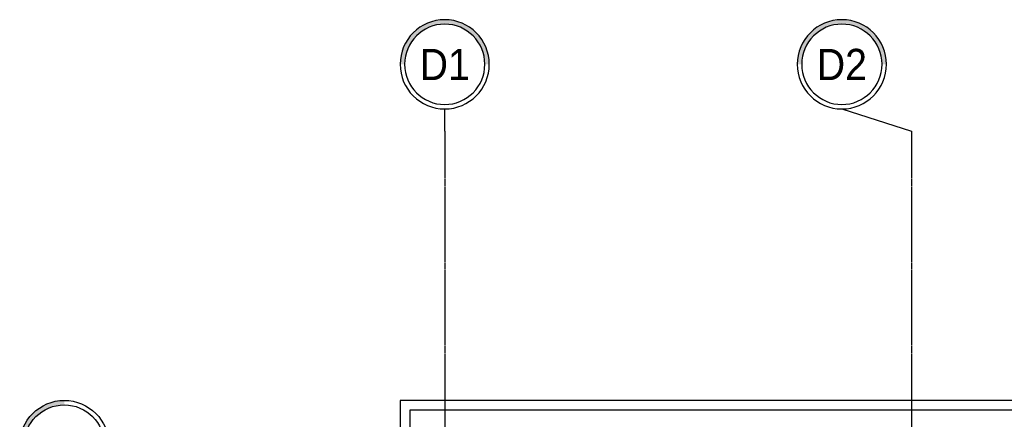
# Model space of a CAD drawing. Extents: x -7228 to 74941, y -112898 to 85621.
# Tile 3 of 256: x 50629 to 51335, y -107855 to -107568. Entities that reach past the tile are written whole.
import ezdxf
from ezdxf.enums import TextEntityAlignment as Align

# ---------------------------------------------------------------- set-up
doc = ezdxf.new("R2010")
doc.units = 0
doc.linetypes.add('CENTER', pattern=[2, 1.25, -0.25, 0.25, -0.25])
doc.layers.get('0').update_dxf_attribs({"color": 101, "linetype": 'CONTINUOUS'})
for name, color, linetype in [('Os-osie glowne', 1, 'CENTER'), ('Os-osie-opis', 16, 'CONTINUOUS'), ('W-izol-w', 144, 'CONTINUOUS')]:
    doc.layers.add(name, color=color, linetype=linetype)
doc.styles.add('dwg_opis duży', font='ARIAL.TTF', dxfattribs={"width": 0.9})

# ---------------------------------------------------------------- blocks, each defined once
blk = doc.blocks.new('_opis_osi')
blk.add_hatch(color=256).paths.add_polyline_path([(32, -32), (28.8, -32, -1), (-28.8, -32), (-32, -32, 1)])
for radius in [32, 28.8]:
    blk.add_circle((0, -32), radius)
at = {"style": 'dwg_opis duży', "width": 0.9}
blk.add_attdef('AXNAMEV', text='', height=22.4, rotation=90, dxfattribs=at).set_placement((0, -32), align=Align.MIDDLE_CENTER)
blk = doc.blocks.new('_opis_osi_liczbowy')
blk.add_hatch(color=256).paths.add_polyline_path([(32, 32), (32, 28.8, -1), (32, -28.8), (32, -32, 1)])
for radius in [32, 28.8]:
    blk.add_circle((32, 0), radius)
at = {"style": 'dwg_opis duży', "width": 0.9}
blk.add_attdef('AXNAMEH', text='', height=22.4, rotation=90, dxfattribs=at).set_placement((32, 0), align=Align.MIDDLE_CENTER)

msp = doc.modelspace()

# ---------------------------------------------------------------- linework, layer by layer
at = {"layer": 'Os-osie glowne'}
for points in [[(50933.547, -107648.1), (50933.547, -109210.991)], [(51268.547, -107648.1), (51268.547, -109210.991)]]:
    msp.add_lwpolyline(points, dxfattribs=at)
at = {"layer": 'Os-osie-opis'}
for points in [[(50933.547, -107648.1), (50933.547, -107632.1)], [(51218.547, -107632.1), (51268.547, -107648.1)]]:
    msp.add_lwpolyline(points, dxfattribs=at)
at = {"layer": 'W-izol-w', "linetype": 'Continuous'}
for points in [[(50901.547, -107841.1), (50901.547, -108386.1), (50908.547, -108386.1), (50908.547, -109048.1), (51792.547, -109048.1), (51792.547, -109055.1), (52115.547, -109055.1), (52115.547, -107841.1)], [(50908.547, -107848.1), (50908.547, -109048.1), (52108.547, -109048.1), (52108.547, -107848.1)]]:
    msp.add_lwpolyline(points, close=True, dxfattribs=at)

# ---------------------------------------------------------------- block references
at = {"layer": 'Os-osie-opis'}
ref = msp.add_blockref('_opis_osi_liczbowy', (50933.547, -107632.1), dxfattribs=dict(at, xscale=-1, rotation=270))
ref.add_attrib('AXNAMEH', 'D1', dxfattribs={"layer": '0', "height": 22.4, "style": 'dwg_opis duży', "width": 0.9}).set_placement((50933.547, -107600.207), align=Align.MIDDLE_CENTER)
ref = msp.add_blockref('_opis_osi_liczbowy', (51218.547, -107632.1), dxfattribs=dict(at, xscale=-1, rotation=270))
ref.add_attrib('AXNAMEH', 'D2', dxfattribs={"layer": '0', "height": 22.4, "style": 'dwg_opis duży', "width": 0.9}).set_placement((51218.547, -107600.207), align=Align.MIDDLE_CENTER)
ref = msp.add_blockref('_opis_osi', (50692.547, -107873.1), dxfattribs=dict(at, rotation=270))
ref.add_attrib('AXNAMEV', 'DG', dxfattribs={"layer": '0', "height": 22.4, "style": 'dwg_opis duży', "width": 0.9}).set_placement((50660.712, -107873.1), align=Align.MIDDLE_CENTER)

doc.saveas('drawing.dxf')
